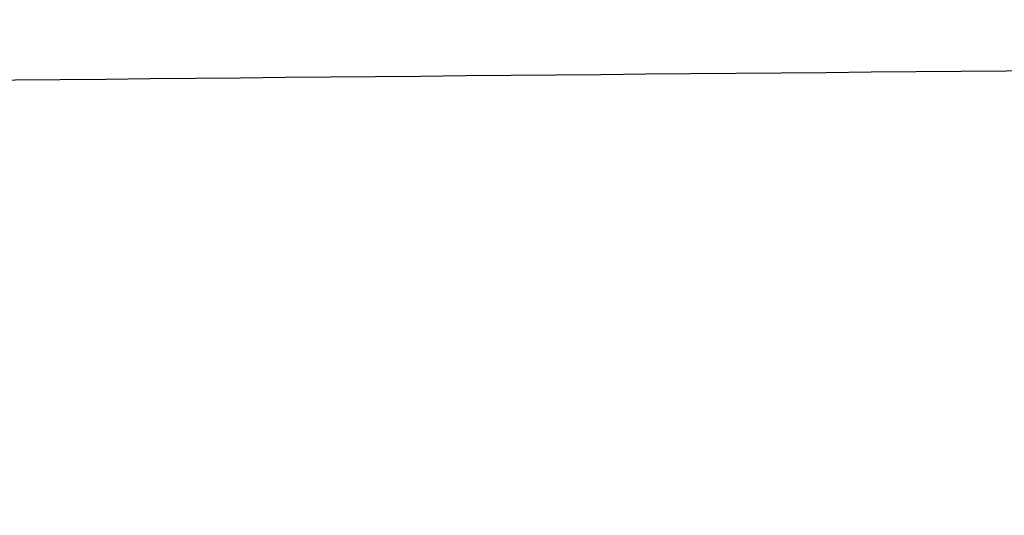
# Model space of a CAD drawing. Header units: millimetres. Extents: x -203 to 203, y 78 to 485.
# Tile 199 of 256: x -0.9365 to -0.8368, y 201.3795 to 201.4297. Entities that reach past the tile are written whole.
import ezdxf

# ---------------------------------------------------------------- set-up
doc = ezdxf.new("R2010")
doc.units = ezdxf.units.MM
doc.layers.add('Layer 01', color=18, linetype='Continuous', true_color=0x000000)

# ---------------------------------------------------------------- blocks, each defined once
blk = doc.blocks.new('10CP311BZ')
at = {"layer": 'Layer 01', "extrusion": (1.690585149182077e-14, -1, 4.631737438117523e-14)}
blk.add_open_spline([(-4.897943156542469, 12.00000000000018, 1.193530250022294), (-4.970147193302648, 12, 0.804749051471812), (-4.996238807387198, 12.00000000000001, 0.410242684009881), (-4.9679039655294, 12.00000000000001, -0.1743757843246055), (-4.946842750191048, 12, -0.3687589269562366), (-4.880705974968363, 12, -0.7565128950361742), (-4.835463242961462, 12.00000000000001, -0.9497872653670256), (-4.667284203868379, 12, -1.512509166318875), (-4.511651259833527, 12.00000000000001, -1.870449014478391), (-4.111117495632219, 12.00000000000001, -2.551026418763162), (-3.872288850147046, 12.00000000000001, -2.862611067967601), (-3.46188979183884, 12.00000000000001, -3.282566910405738), (-3.315211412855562, 12, -3.415790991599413), (-3.007185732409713, 12, -3.66129304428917), (-2.686333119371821, 11.99999999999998, -3.8851257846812), (-2.340540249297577, 11.99999999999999, -4.066825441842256), (-1.982028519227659, 12, -4.227038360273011), (-1.795723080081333, 12, -4.296442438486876), (-1.419845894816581, 12, -4.409822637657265), (-1.229184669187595, 12.00000000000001, -4.454382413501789), (-0.8424356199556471, 12.00000000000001, -4.519324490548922), (-0.6451276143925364, 12, -4.539719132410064), (-0.0547867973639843, 12, -4.562814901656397), (0.3352540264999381, 12.00000000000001, -4.529017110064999), (0.7214720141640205, 12, -4.441787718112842)], degree=3, knots=[0, 0, 0, 0, 1.179138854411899, 1.179138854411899, 1.768708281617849, 1.768708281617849, 2.3582777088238, 2.3582777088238, 3.537416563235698, 3.537416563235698, 4.716555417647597, 4.716555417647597, 5.306124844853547, 5.306124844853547, 5.895694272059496, 6.485263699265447, 6.485263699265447, 7.074833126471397, 7.074833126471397, 7.664402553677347, 7.664402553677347, 8.253971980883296, 8.253971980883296, 9.433110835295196, 9.433110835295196, 9.433110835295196, 9.433110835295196], dxfattribs=at)
at = {"layer": 'Layer 01'}
blk.add_open_spline([(1.819486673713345, 9.393898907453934, 9.5), (0.9823546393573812, 10.2310309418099, 9.5), (0.145222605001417, 11.06816297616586, 9.5)], degree=2, dxfattribs=at)
blk = doc.blocks.new('CT311ABINT')
at = {"layer": 'Layer 01', "extrusion": (-0.1637859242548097, -0.984092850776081, 0.06881447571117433), "rotation": 0.6561814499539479}
blk.add_blockref('10CP311BZ', (-41.93200462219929, 85.8147011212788, -246.623976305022), dxfattribs=at)

msp = doc.modelspace()

# ---------------------------------------------------------------- block references
at = {"layer": 'Layer 01', "extrusion": (0, -1, 0)}
msp.add_blockref('CT311ABINT', (0, -17.71698113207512, -281.7169811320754), dxfattribs=at)

doc.saveas('drawing.dxf')
